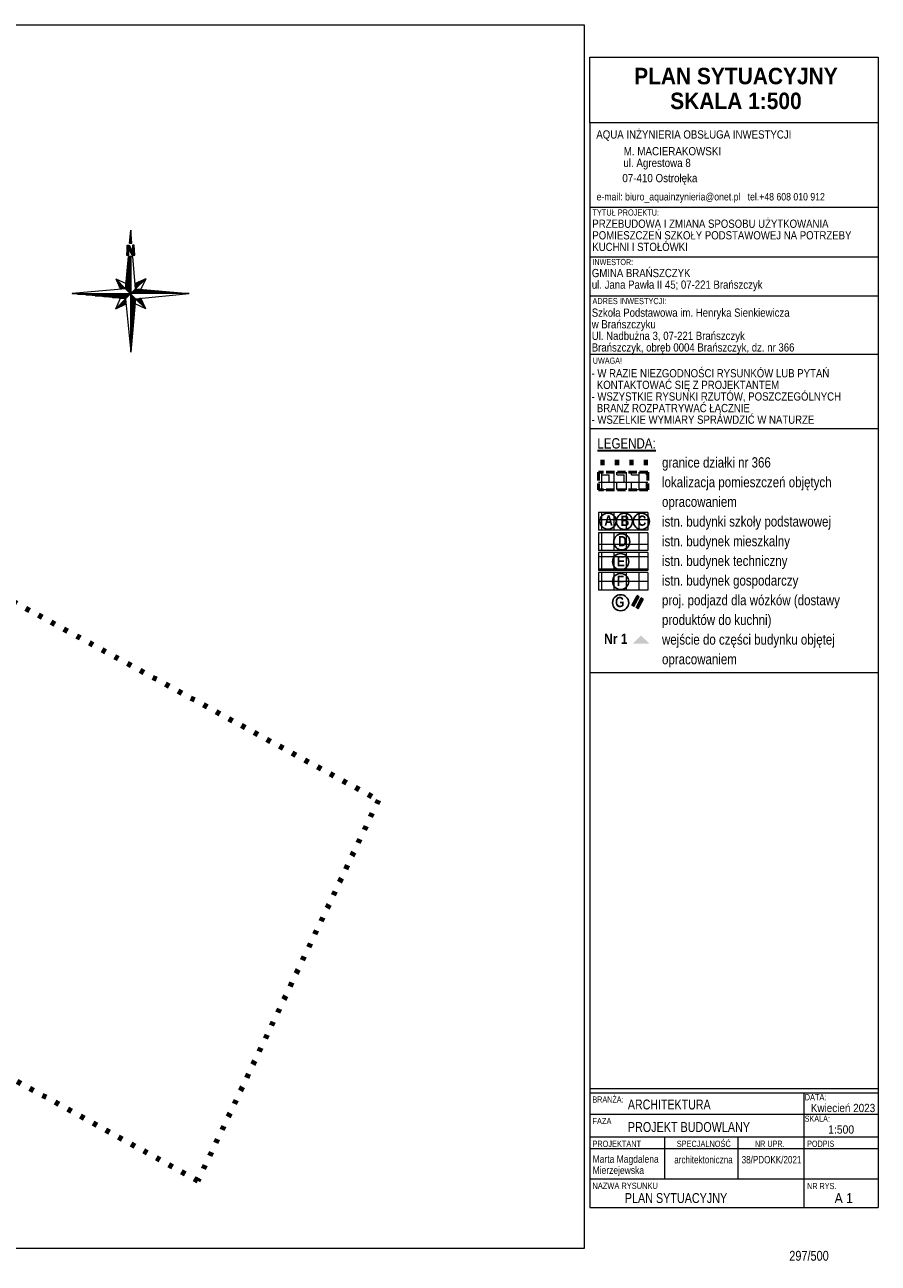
# Model space of a CAD drawing. Header units: centimetres. Extents: x -9501 to 15052, y -9017 to 5995.
# Tile 2 of 2: x 4699 to 15052, y -9017 to 5995. Entities that reach past the tile are written whole.
import ezdxf

# ---------------------------------------------------------------- set-up
doc = ezdxf.new("R2010")
doc.units = ezdxf.units.CM
doc.linetypes.add('VERDECKT2_S15', pattern=[175, 50, -125])
doc.linetypes.add('VERDECKT2_S2', pattern=[135, 100, -35])
doc.layers.add('Standard', color=7, linetype='Continuous', lineweight=25)
doc.styles.add('ARIAL', font='ARIAL.TTF')
picture_1 = doc.add_image_def('image1.bmp', size_in_pixel=(3307, 2338))
pattern_1 = [(0, (0, 0), (0, 10), []), (90, (0, 0), (-10, 6e-16), [])]
pattern_2 = [(90, (0, 0), (-150, 9e-15), []), (180, (0, 0), (-2e-14, -150), [])]

# ---------------------------------------------------------------- blocks, each defined once
blk = doc.blocks.new('OBIEKTY_ZLOZONE_0')
at = {"layer": 'Standard', "linetype": 'ByBlock', "lineweight": 13}
h = blk.add_hatch(dxfattribs=at)
h.set_pattern_fill('KRESKOWANI_399', scale=50, style=0, pattern_type=2)
h.set_pattern_definition(pattern_1)
h.paths.add_polyline_path([(5971, 3348), (5984, 3348), (5984, 3504)], flags=0)
h = blk.add_hatch(dxfattribs=at)
h.set_pattern_fill('KRESKOWANI_399', scale=50, style=0, pattern_type=2)
h.set_pattern_definition(pattern_1)
h.paths.add_polyline_path([(5933, 3203), (5962, 3203), (5962, 3281), (6000, 3203), (6033, 3203), (6026, 3325), (6005, 3325), (6005, 3247), (5966, 3325), (5940, 3325)], flags=0)
h = blk.add_hatch(dxfattribs=at)
h.set_pattern_fill('KRESKOWANI_399', scale=50, style=0, pattern_type=2)
h.set_pattern_definition(pattern_1)
h.paths.add_polyline_path([(5984, 3187), (5957, 3187), (5923, 2796), (5984, 2736)], flags=0)
h = blk.add_hatch(dxfattribs=at)
h.set_pattern_fill('KRESKOWANI_399', scale=50, style=0, pattern_type=2)
h.set_pattern_definition(pattern_1)
h.paths.add_polyline_path([(5923, 2796), (5802, 2917), (5862, 2790)], flags=0)
h = blk.add_hatch(dxfattribs=at)
h.set_pattern_fill('KRESKOWANI_399', scale=50, style=0, pattern_type=2)
h.set_pattern_definition(pattern_1)
h.paths.add_polyline_path([(6044, 2796), (6166, 2917), (6039, 2858)], flags=0)
h = blk.add_hatch(dxfattribs=at)
h.set_pattern_fill('KRESKOWANI_399', scale=50, style=0, pattern_type=2)
h.set_pattern_definition(pattern_1)
h.paths.add_polyline_path([(5984, 2736), (5923, 2675), (5276, 2736)], flags=0)
h = blk.add_hatch(dxfattribs=at)
h.set_pattern_fill('KRESKOWANI_399', scale=50, style=0, pattern_type=2)
h.set_pattern_definition(pattern_1)
h.paths.add_polyline_path([(5984, 2736), (6044, 2796), (6692, 2736)], flags=0)
h = blk.add_hatch(dxfattribs=at)
h.set_pattern_fill('KRESKOWANI_399', scale=50, style=0, pattern_type=2)
h.set_pattern_definition(pattern_1)
h.paths.add_polyline_path([(5984, 2736), (6044, 2675), (5984, 2028)], flags=0)
h = blk.add_hatch(dxfattribs=at)
h.set_pattern_fill('KRESKOWANI_399', scale=50, style=0, pattern_type=2)
h.set_pattern_definition(pattern_1)
h.paths.add_polyline_path([(5923, 2675), (5802, 2554), (5929, 2613)], flags=0)
h = blk.add_hatch(dxfattribs=at)
h.set_pattern_fill('KRESKOWANI_399', scale=50, style=0, pattern_type=2)
h.set_pattern_definition(pattern_1)
h.paths.add_polyline_path([(6044, 2675), (6166, 2554), (6106, 2681)], flags=0)
at = {"layer": 'Standard', "color": 7, "linetype": 'ByBlock', "lineweight": 13}
for p, q in [((5971, 3348), (5984, 3504)), ((5984, 3504), (5984, 3348)), ((5997, 3348), (5984, 3504)), ((5940, 3325), (5933, 3203)), ((5940, 3325), (5966, 3325)), ((5966, 3325), (6005, 3247)), ((5971, 3348), (5997, 3348)), ((6026, 3325), (6005, 3325)), ((6005, 3325), (6005, 3247)), ((6033, 3203), (6026, 3325)), ((5923, 2796), (5957, 3187)), ((5933, 3203), (5962, 3203)), ((6011, 3187), (5957, 3187)), ((6000, 3203), (5962, 3281)), ((5962, 3203), (5962, 3281)), ((5984, 3187), (5984, 2805)), ((6000, 3203), (6033, 3203)), ((6044, 2796), (6011, 3187)), ((5802, 2917), (5923, 2796)), ((5802, 2917), (5929, 2858)), ((5802, 2917), (5862, 2790)), ((6166, 2917), (6039, 2858)), ((6166, 2917), (6044, 2796)), ((6166, 2917), (6106, 2790)), ((5923, 2796), (5276, 2736)), ((5276, 2736), (5915, 2736)), ((5923, 2675), (5276, 2736)), ((5915, 2736), (5984, 2736)), ((5923, 2796), (6044, 2675)), ((6044, 2796), (5923, 2675)), ((5984, 2805), (5984, 2736)), ((5984, 2667), (5984, 2736)), ((6053, 2736), (5984, 2736)), ((6044, 2796), (6692, 2736)), ((6044, 2675), (6692, 2736)), ((6692, 2736), (6053, 2736)), ((5802, 2554), (5862, 2681)), ((5802, 2554), (5923, 2675)), ((5802, 2554), (5929, 2613)), ((5923, 2675), (5984, 2028)), ((6044, 2675), (5984, 2028)), ((5984, 2028), (5984, 2667)), ((6166, 2554), (6039, 2613)), ((6166, 2554), (6044, 2675)), ((6166, 2554), (6106, 2681))]:
    blk.add_line(p, q, dxfattribs=at)

msp = doc.modelspace()

# ---------------------------------------------------------------- hatches: boundary and pattern name
at = {"layer": 'Standard', "linetype": 'ByBlock', "lineweight": 13}
h = msp.add_hatch(dxfattribs=at)
h.set_pattern_fill('WZ_R', color=2, scale=90, style=0, pattern_type=2)
h.set_pattern_definition([(0, (180, 180), (90, 90), [90, -90]), (90, (180, 180), (-90, 90), [90, -90])])
h.paths.add_polyline_path([(11659, 571), (11659, 356), (12258, 356), (12258, 571)], flags=0)
h = msp.add_hatch(dxfattribs=at)
h.set_pattern_fill('KRESKOWANI_131', color=251, scale=50, angle=45, style=0, pattern_type=2)
h.set_pattern_definition(pattern_2)
h.paths.add_polyline_path([(11659, 571), (11659, 356), (12258, 356), (12258, 571)], flags=0)
h = msp.add_hatch(dxfattribs=at)
h.set_pattern_fill('KRESKOWANI_131', color=251, scale=50, angle=45, style=0, pattern_type=2)
h.set_pattern_definition(pattern_2)
h.paths.add_polyline_path([(11659, 84), (11659, -131), (12258, -131), (12258, 84)], flags=0)
h = msp.add_hatch(dxfattribs=at)
h.set_pattern_fill('KRESKOWANI_131', color=251, scale=50, angle=45, style=0, pattern_type=2)
h.set_pattern_definition(pattern_2)
h.paths.add_polyline_path([(11659, -164), (11659, -378), (12258, -378), (12258, -164)], flags=0)
h = msp.add_hatch(dxfattribs=at)
h.set_pattern_fill('KRESKOWANI_131', color=251, scale=50, angle=45, style=0, pattern_type=2)
h.set_pattern_definition(pattern_2)
h.paths.add_polyline_path([(11659, -403), (11659, -618), (12258, -618), (12258, -403)], flags=0)
h = msp.add_hatch(dxfattribs=at)
h.set_pattern_fill('KRESKOWANI_131', color=251, scale=50, angle=45, style=0, pattern_type=2)
h.set_pattern_definition(pattern_2)
h.paths.add_polyline_path([(11659, -643), (11659, -857), (12258, -857), (12258, -643)], flags=0)
for points in [[(12062, -1042), (12088, -1056), (12152, -938), (12126, -923)], [(12115, -1070), (12141, -1084), (12204, -967), (12178, -953)]]:
    msp.add_hatch(color=202, dxfattribs=at).paths.add_polyline_path(points)
at = {"layer": 'Standard', "linetype": 'VERDECKT2_S2', "lineweight": 13}
msp.add_hatch(color=0, dxfattribs=at).paths.add_polyline_path([(12274, -1505), (12079, -1505), (12176, -1408)], flags=16)

# ---------------------------------------------------------------- linework, layer by layer
at = {"layer": 'Standard', "color": 7, "linetype": 'ByBlock', "lineweight": 13}
for p, q in [((11552, 4807), (11552, 5601)), ((11552, 5601), (15052, 5601)), ((15052, 5601), (15052, -8342)), ((15052, 4807), (11552, 4807)), ((11552, 4807), (11552, -8342)), ((11552, 3784), (15052, 3784)), ((11552, 3184), (15052, 3184)), ((11552, 2711), (15052, 2711)), ((11552, 2002), (15052, 2002)), ((11552, 1102), (15052, 1102)), ((11659, 84), (11659, -131)), ((12258, 84), (11659, 84)), ((12258, 84), (12258, -131)), ((12258, -131), (11659, -131)), ((11659, -164), (11659, -378)), ((12258, -164), (11659, -164)), ((12258, -164), (12258, -378)), ((12258, -378), (11659, -378)), ((11659, -403), (11659, -618)), ((12258, -403), (11659, -403)), ((12258, -403), (12258, -618)), ((12258, -618), (11659, -618)), ((11659, -643), (11659, -857)), ((12258, -643), (11659, -643)), ((12258, -643), (12258, -857)), ((12258, -857), (11659, -857)), ((12062, -1042), (12126, -923)), ((12088, -1056), (12062, -1042)), ((12088, -1056), (12152, -938)), ((12115, -1070), (12178, -953)), ((12152, -938), (12126, -923)), ((12141, -1084), (12204, -967)), ((12204, -967), (12178, -953)), ((12141, -1084), (12115, -1070)), ((11552, -1856), (15052, -1856)), ((11552, -6900), (15052, -6900)), ((11552, -6950), (15052, -6950)), ((14150, -6950), (14150, -8342)), ((11552, -7211), (15052, -7211)), ((11552, -7484), (15052, -7484)), ((12464, -7996), (12464, -7484)), ((13353, -7996), (13353, -7484)), ((11552, -7627), (15052, -7627)), ((11552, -7996), (15052, -7996)), ((11552, -8342), (15052, -8342))]:
    msp.add_line(p, q, dxfattribs=at)
at = {"layer": 'Standard', "color": 7, "linetype": 'VERDECKT2_S15', "lineweight": 140}
for p, q in [((-4359, 3849), (8990, -3403)), ((12258, 689), (11659, 689)), ((6799, -8018), (-4206, -1967)), ((8990, -3403), (6799, -8018))]:
    msp.add_line(p, q, dxfattribs=at)
at = {"layer": 'Standard', "color": 6, "linetype": 'VERDECKT2_S2', "lineweight": 50}
for p, q in [((11659, 571), (11659, 356)), ((12258, 571), (11659, 571)), ((12258, 571), (12258, 356)), ((12258, 356), (11659, 356))]:
    msp.add_line(p, q, dxfattribs=at)
at = {"layer": 'Standard', "color": 7, "linetype": 'ByBlock', "lineweight": 25}
for centre in [(11774, -22), (11973, -24), (12179, -24), (11941, -272), (11927, -513), (11927, -753), (11927, -1011)]:
    msp.add_circle(centre, 97.8, dxfattribs=at)

# ---------------------------------------------------------------- block references
at = {"layer": 'Standard', "color": 7, "linetype": 'ByBlock', "lineweight": 13}
msp.add_blockref('OBIEKTY_ZLOZONE_0', (0, 0), dxfattribs=at)

# ---------------------------------------------------------------- texts
at = {"layer": 'Standard', "color": 7, "linetype": 'ByBlock', "lineweight": 35, "style": 'ARIAL'}
for s, insert, char_height, width, attachment_point, line_spacing_factor in [('{\\fArial|i0|b1;\\H200.000000;\\W0.909091;\\C7;PLAN SYTUACYJNY}\\P{\\fArial|i0|b1;\\H200.000000;\\W0.909091;\\C7;SKALA 1:500}\\P', (13326, 5474), 200, 2573.07, 2, 0.903614), ('{\\fArial|i0|b0;\\H125.000000;\\W0.800000;\\C7;granice działki nr 366}\\P{\\fArial|i0|b0;\\H125.000000;\\W0.800000;\\C7;lokalizacja pomieszczeń objętych}\\P{\\fArial|i0|b0;\\H125.000000;\\W0.800000;\\C7;opracowaniem}\\P{\\fArial|i0|b0;\\H125.000000;\\W0.800000;\\C7;istn. budynki szkoły podstawowej}\\P{\\fArial|i0|b0;\\H125.000000;\\W0.800000;\\C7;istn. budynek mieszkalny}\\P{\\fArial|i0|b0;\\H125.000000;\\W0.800000;\\C7;istn. budynek techniczny}\\P{\\fArial|i0|b0;\\H125.000000;\\W0.800000;\\C7;istn. budynek gospodarczy}\\P{\\fArial|i0|b0;\\H125.000000;\\W0.800000;\\C7;proj. podjazd dla wózków (dostawy}\\P{\\fArial|i0|b0;\\H125.000000;\\W0.800000;\\C7;produktów do kuchni)}\\P{\\fArial|i0|b0;\\H125.000000;\\W0.800000;\\C7;wejście do części budynku objętej}\\P{\\fArial|i0|b0;\\H125.000000;\\W0.800000;\\C7;opracowaniem}\\P', (12429, 753), 125, 3340.78, 1, 1.144578)]:
    msp.add_mtext(s, dxfattribs=dict(at, insert=insert, char_height=char_height, width=width, attachment_point=attachment_point, line_spacing_factor=line_spacing_factor))
at = {"layer": 'Standard', "color": 7, "linetype": 'ByBlock', "lineweight": 13, "style": 'ARIAL'}
for s, insert, char_height, width, attachment_point in [('\\W0.84;AQUA\\~INŻYNIERIA\\~OBSŁUGA\\~INWESTYCJI', (11632, 4652), 100, 2391.91, 4), ('\\W0.85;M.\\~MACIERAKOWSKI', (11965, 4462), 100, 1200.75, 4), ('\\W0.85;ul.\\~Agrestowa\\~8', (11960, 4306), 100, 848.09, 4), ('\\W0.85;07-410\\~Ostrołęka', (11948, 4122), 100, 939.59, 4), ('\\W0.84;e-mail:\\~biuro_aquainzynieria@onet.pl\\~\\~\\~tel.+48\\~608\\~010\\~912', (11635, 3897), 90, 2800.37, 4), ('\\W0.78;TYTUŁ\\~PROJEKTU:', (11585, 3719), 75, 760.03, 4), ('\\W0.80;INWESTOR:', (11585, 3119), 75, 486.55, 4), ('\\W0.78;ADRES\\~INWESTYCJI:', (11585, 2646), 75, 840.69, 4), ('\\W0.80;UWAGA!', (11590, 1923), 75, 356.99, 4), ('{\\fArial|i0|b1;\\H125.000000;\\W0.833333;\\C7;A}\\P', (11729, -77), 125, 162.54, 7), ('\\W0.80;BRANŻA:', (11585, -7033), 75, 380.04, 4), ('\\W0.77;ARCHITEKTURA', (12015, -7094), 120, 1052.47, 4), ('\\W0.82;DATA:', (14160, -7005), 75, 268.1, 4), ('\\W0.86;Kwiecień\\~2023', (14234, -7136), 100, 805.28, 4), ('\\W0.79;FAZA', (11585, -7294), 75, 235.55, 4), ('\\W0.78;PROJEKT\\~BUDOWLANY', (12015, -7367), 120, 1511.25, 4), ('\\W0.80;SKALA:', (14160, -7266), 75, 312.75, 4), ('\\W0.90;1:500', (14445, -7397), 100, 337.82, 4), ('\\W0.78;PROJEKTANT', (11585, -7570), 75, 562.99, 4), ('\\W0.78;SPECJALNOŚĆ', (12608, -7570), 75, 622.58, 4), ('\\W0.80;NR\\~UPR.', (13557, -7570), 75, 362.87, 4), ('\\W0.80;PODPIS', (14190, -7570), 75, 334.73, 4), ('\\W0.79;NAZWA\\~RYSUNKU', (11585, -8079), 75, 739.09, 4), ('\\W0.80;NR\\~RYS.', (14190, -8082), 75, 358.05, 4), ('\\W0.78;PLAN\\~SYTUACYJNY', (11978, -8228), 120, 1275.99, 4), ('\\W0.88;A\\~1', (14523, -8228), 120, 246.49, 4), ('\\W0.79;297/500', (13973, -8928), 120, 516.76, 4)]:
    msp.add_mtext(s, dxfattribs=dict(at, insert=insert, char_height=char_height, width=width, attachment_point=attachment_point))
at = {"layer": 'Standard', "color": 7, "linetype": 'ByBlock', "lineweight": 13, "char_height": 100, "attachment_point": 1, "line_spacing_factor": 0.843373, "style": 'ARIAL'}
for s, insert, width in [('{\\fArial|i0|b0;\\H100.000000;\\W0.833333;\\C7;PRZEBUDOWA I ZMIANA SPOSOBU UŻYTKOWANIA}\\P{\\fArial|i0|b0;\\H100.000000;\\W0.833333;\\C7;POMIESZCZEŃ SZKOŁY PODSTAWOWEJ NA POTRZEBY}\\P{\\fArial|i0|b0;\\H100.000000;\\W0.833333;\\C7;KUCHNI I STOŁÓWKI }\\P', (11584, 3634), 3186.29), ('{\\fArial|i0|b0;\\H100.000000;\\W0.833333;\\C7;GMINA BRAŃSZCZYK}\\P{\\fArial|i0|b0;\\H100.000000;\\W0.833333;\\C7;ul. Jana Pawła II 45; 07-221 Brańszczyk}\\P', (11578, 3036), 2666.99), ('{\\fArial|i0|b0;\\H100.000000;\\W0.833333;\\C7;Szkoła Podstawowa im. Henryka Sienkiewicza}\\P{\\fArial|i0|b0;\\H100.000000;\\W0.833333;\\C7;w Brańszczyku}\\P{\\fArial|i0|b0;\\H100.000000;\\W0.833333;\\C7;Ul. Nadbużna 3, 07-221 Brańszczyk}\\P{\\fArial|i0|b0;\\H100.000000;\\W0.833333;\\C7;Brańszczyk, obręb 0004 Brańszczyk, dz. nr 366}\\P', (11577, 2556), 3308.76), ('{\\fArial|i0|b0;\\H100.000000;\\W0.833333;\\C7;- W RAZIE NIEZGODNOŚCI RYSUNKÓW LUB PYTAŃ}\\P{\\fArial|i0|b0;\\H100.000000;\\W0.833333;\\C7;  KONTAKTOWAĆ SIĘ Z PROJEKTANTEM}\\P{\\fArial|i0|b0;\\H100.000000;\\W0.833333;\\C7;- WSZYSTKIE RYSUNKI RZUTÓW, POSZCZEGÓLNYCH}\\P{\\fArial|i0|b0;\\H100.000000;\\W0.833333;\\C7;  BRANŻ ROZPATRYWAĆ ŁĄCZNIE}\\P{\\fArial|i0|b0;\\H100.000000;\\W0.833333;\\C7;- WSZELKIE WYMIARY SPRAWDZIĆ W NATURZE}\\P', (11574, 1821), 3071.09)]:
    msp.add_mtext(s, dxfattribs=dict(at, insert=insert, width=width))
at = {"layer": 'Standard', "color": 7, "linetype": 'ByBlock', "lineweight": 35, "insert": (11646, 857), "char_height": 125, "width": 760.15, "attachment_point": 7, "style": 'ARIAL'}
msp.add_mtext('{\\L\\fArial|i0|b0;\\H125.000000;\\W0.800000;\\C7;LEGENDA:\\l}\\P', dxfattribs=at)
at = {"layer": 'Standard', "color": 7, "linetype": 'ByBlock', "lineweight": 25, "style": 'ARIAL'}
for s, insert, char_height, width, attachment_point in [('{\\fArial|i0|b1;\\H125.000000;\\W0.833333;\\C7;B}\\P', (11928, -80), 125, 176.04, 7), ('{\\fArial|i0|b1;\\H125.000000;\\W0.833333;\\C7;C}\\P', (12134, -80), 125, 165.87, 7), ('{\\fArial|i0|b1;\\H125.000000;\\W0.833333;\\C7;D}\\P', (11896, -327), 125, 170.01, 7), ('{\\fArial|i0|b1;\\H125.000000;\\W0.833333;\\C7;E}\\P', (11882, -569), 125, 162.38, 7), ('{\\fArial|i0|b1;\\H125.000000;\\W0.833333;\\C7;F}\\P', (11882, -808), 125, 154.23, 7), ('{\\fArial|i0|b1;\\H125.000000;\\W0.833333;\\C7;G}\\P', (11860, -1066), 125, 173.85, 7), ('{\\fArial|i0|b1;\\H125.000000;\\W0.833333;\\C7;Nr 1}\\P', (11727, -1511), 125, 347.3, 7), ('\\W0.78;architektoniczna\\~\\~\\~\\~38/PDOKK/2021', (12578, -7763), 90, 1561.79, 4)]:
    msp.add_mtext(s, dxfattribs=dict(at, insert=insert, char_height=char_height, width=width, attachment_point=attachment_point))
at = {"layer": 'Standard', "color": 7, "linetype": 'ByBlock', "lineweight": 18, "char_height": 90, "attachment_point": 4, "style": 'ARIAL'}
for s, insert, width in [('\\W0.82;Marta\\~Magdalena', (11587, -7768), 823.99), ('\\W0.82;Mierzejewska', (11587, -7903), 650.18)]:
    msp.add_mtext(s, dxfattribs=dict(at, insert=insert, width=width))

# ---------------------------------------------------------------- pictures from other files: only their frames are drawn
at = {"layer": 'Standard', "color": 7, "linetype": 'ByBlock', "lineweight": 13}
image = msp.add_image(picture_1, insert=(-9501, -8840), size_in_units=(20984, 14835), dxfattribs=dict(at, fade=50))

doc.saveas('drawing.dxf')
